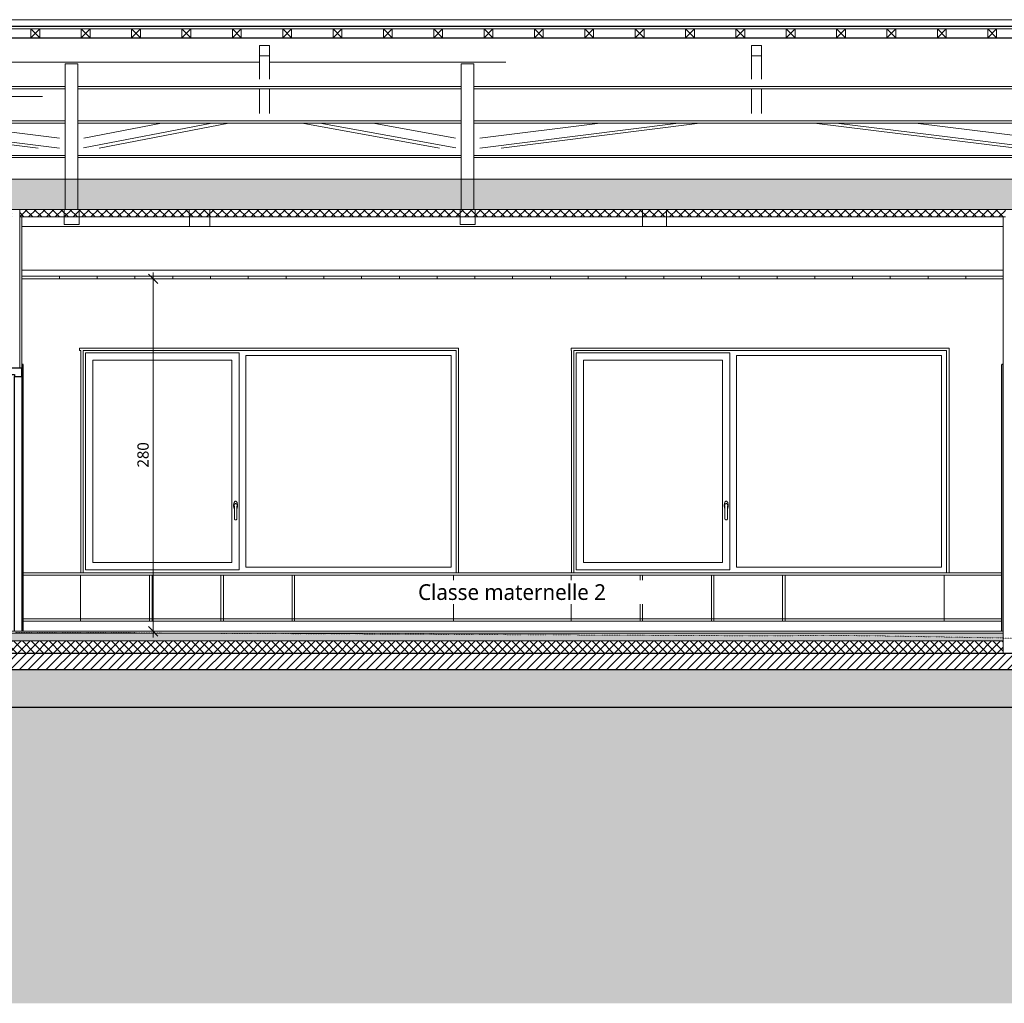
# Model space of a CAD drawing. Header units: millimetres. Extents: x -14541 to 215560, y -3285 to 6136.
# Tile 6 of 50: x 9193 to 17014, y -2955 to 4858. Entities that reach past the tile are written whole.
import ezdxf

# ---------------------------------------------------------------- set-up
doc = ezdxf.new("R2010")
doc.units = ezdxf.units.MM
doc.linetypes.add('A-pointilles', pattern=[0.53, 0, -0.53])
for name, color, linetype, lineweight in [('A-ANNO-DIMS', 211, 'Continuous', 9), ('A-ANNO-DIMS-50', 211, 'Continuous', 9), ('A-AREA-IDEN', 2, 'Continuous', 9), ('A-CLNG', 13, 'Continuous', 13), ('A-CLNG-FNSH', 13, 'Continuous', 13), ('A-CLNG-PATT', 13, 'Continuous', 13), ('A-DETL-GENF', 92, 'Continuous', 13), ('A-DOOR', 31, 'Continuous', 25), ('A-DOOR-FRAM', 31, 'Continuous', 25), ('A-FLOR', 192, 'Continuous', 13), ('A-FLOR-FNSH', 192, 'Continuous', 13), ('A-FLOR-MCUT', 51, 'Continuous', 13), ('A-FLOR-PATT', 8, 'Continuous', 13), ('A-GLAZ', 151, 'Continuous', 13), ('A-ROOF', 132, 'Continuous', 13), ('A-ROOF-FNSH', 132, 'Continuous', 13), ('A-WALL', 113, 'Continuous', 13), ('A-WALL-FNSH', 113, 'Continuous', 13), ('C-TOPO-FNSH', 192, 'A-pointilles', 13), ('C-TOPO-MCUT', 51, 'Continuous', 25), ('C-TOPO-PATT', 8, 'Continuous', 100), ('I-WALL', 2, 'Continuous', 13), ('S-BEAM', 12, 'Continuous', 13)]:
    doc.layers.add(name, color=color, linetype=linetype, lineweight=lineweight)
doc.styles.add('Trebuchet MS', font='trebuc.ttf', dxfattribs={"height": 90})
doc.styles.add('Trebuchet MS_1', font='trebuc.ttf', dxfattribs={"height": 125})
doc.dimstyles.new('Cotes100e_Intérieur', dxfattribs={"dimscale": 304.8, "dimtxt": 92.785582, "dimasz": 0.246063, "dimexe": 0.164042, "dimexo": 0.0625, "dimgap": 0.032808, "dimtad": 1, "dimdec": 0, "dimlfac": 0.1, "dimzin": 0, "dimdsep": 46, "dimtxsty": 'Trebuchet MS', "dimblk1": 'OBLIQUE', "dimblk2": 'OBLIQUE', "dimsah": 1, "dimcen": 0.09, "dimdle": 0.164042, "dimazin": 0, "dimtfac": 1, "dimtdec": 4, "dimtix": 1, "dimtmove": 0, "dimatfit": 3, "dimfxl": 0.164042, "dimfxlon": 1, "dimtvp": 1, "dimtolj": 1, "dimtzin": 0, "dimarcsym": 2})

# ---------------------------------------------------------------- blocks, each defined once
blk = doc.blocks.new('Family - IfcBeam - ENTRETOISE-251704-COUPE AA_50')
at = {"layer": 'S-BEAM', "color": 10, "lineweight": 18}
for p, q in [((11130.9, 4652.7), (11096.9, 4652.7)), ((11096.9, 4652.7), (11096.9, 4605.7)), ((11176.9, 4652.7), (11130.9, 4652.7)), ((11176.9, 4617.6), (11176.9, 4652.7)), ((11176.9, 4570.4), (11176.9, 4617.6)), ((11096.9, 4605.7), (11096.9, 4570.4)), ((11096.9, 4570.4), (11142.4, 4570.4)), ((11096.9, 4570.4), (11096.9, 4385.9)), ((11142.4, 4570.4), (11176.9, 4570.4)), ((11176.9, 4570.4), (11176.9, 4385.9)), ((11096.9, 4310.1), (11096.9, 4112.1)), ((11176.9, 4310.1), (11176.9, 4112.1))]:
    blk.add_line(p, q, dxfattribs=at)
blk = doc.blocks.new('Family - IfcBeam - PANNE-251724-COUPE AA_50')
at = {"layer": 'S-BEAM', "color": 10, "lineweight": 18}
for p, q in [((7342.2, 4522), (11096.9, 4522)), ((11176.9, 4522), (13055, 4522)), ((9555.6, 4327.6), (5048.8, 4327.6)), ((9555.6, 4310.1), (5048.8, 4310.1)), ((12700.6, 4327.6), (9655.6, 4327.6)), ((12700.6, 4310.1), (9655.6, 4310.1)), ((17292.4, 4327.6), (12800.6, 4327.6)), ((17292.4, 4310.1), (12800.6, 4310.1))]:
    blk.add_line(p, q, dxfattribs=at)
blk = doc.blocks.new('Family - IfcBeam - CVT-251880-COUPE AA_50')
at = {"layer": 'S-BEAM', "color": 10, "lineweight": 18}
for p, q in [((12770.2, 3351.5), (12690.6, 3351.5)), ((12690.6, 3351.5), (12690.6, 3311.1)), ((12690.6, 3311.1), (12690.6, 3231.5)), ((12810.6, 3351.5), (12770.2, 3351.5)), ((12810.6, 3271.9), (12810.6, 3351.5)), ((12690.6, 3231.5), (12731, 3231.5)), ((12690.6, 3231.5), (12690.6, 3231.5)), ((12731, 3231.5), (12810.6, 3231.5)), ((12810.6, 3231.5), (12810.6, 3271.9))]:
    blk.add_line(p, q, dxfattribs=at)
blk = doc.blocks.new('Family - IfcPlate - PLAT-251990-COUPE AA_50')
at = {"layer": 'S-BEAM', "color": 10, "lineweight": 18}
for p, q in [((9624.9, 4508.7), (9555.6, 4508.7)), ((9555.6, 4508.7), (9555.6, 3689.6)), ((9655.6, 4508.7), (9624.9, 4508.7)), ((9655.6, 4401.3), (9655.6, 4508.7)), ((9655.6, 3351.5), (9655.6, 4401.3)), ((9555.6, 3689.6), (9555.6, 3459.1)), ((9555.6, 3459.1), (9555.6, 3351.5)), ((9555.6, 3351.5), (9621.4, 3351.5)), ((9621.4, 3351.5), (9655.6, 3351.5))]:
    blk.add_line(p, q, dxfattribs=at)
blk = doc.blocks.new('Family - IfcBeam - ENTRETOISE-252012-COUPE AA_50')
at = {"layer": 'S-BEAM', "color": 10, "lineweight": 18}
for p, q in [((11436.8, 4036.3), (12526.9, 3837.6)), ((11575.9, 4036.3), (12656.9, 3839.2)), ((11999.7, 4036.3), (12654.1, 3917))]:
    blk.add_line(p, q, dxfattribs=at)
blk = doc.blocks.new('Family - IfcPlate - PLAT-252060-COUPE AA_50')
at = {"layer": 'S-BEAM', "color": 10, "lineweight": 18}
for p, q in [((12769.9, 4508.7), (12700.6, 4508.7)), ((12700.6, 4508.7), (12700.6, 3689.6)), ((12800.6, 4508.7), (12769.9, 4508.7)), ((12800.6, 4401.3), (12800.6, 4508.7)), ((12800.6, 3351.5), (12800.6, 4401.3)), ((12700.6, 3689.6), (12700.6, 3459.1)), ((12700.6, 3459.1), (12700.6, 3351.5)), ((12700.6, 3351.5), (12766.4, 3351.5)), ((12766.4, 3351.5), (12800.6, 3351.5))]:
    blk.add_line(p, q, dxfattribs=at)
blk = doc.blocks.new('Family - IfcBeam - ENTRETOISE-252064-COUPE AA_50')
at = {"layer": 'S-BEAM', "color": 10, "lineweight": 18}
for p, q in [((7753.8, 4036.3), (9339.1, 3838.3)), ((7925.4, 4036.3), (9508.7, 3838.5)), ((8547.6, 4036.3), (9508.2, 3916.3))]:
    blk.add_line(p, q, dxfattribs=at)
blk = doc.blocks.new('Family - IfcBeam - CVT-252086-COUPE AA_50')
at = {"layer": 'S-BEAM', "color": 10, "lineweight": 18}
for p, q in [((9554.7, 3216.5), (10541.2, 3216.5)), ((12653.1, 3216.5), (14232.3, 3216.5))]:
    blk.add_line(p, q, dxfattribs=at)
blk = doc.blocks.new('Family - IfcBeam - CVT-252102-COUPE AA_50')
at = {"layer": 'S-BEAM', "color": 10, "lineweight": 18}
for p, q in [((10592.9, 3351.4), (10540.6, 3351.2)), ((10540.6, 3351.2), (10541, 3258.8)), ((10703.7, 3351.7), (10592.9, 3351.4)), ((10703.9, 3307), (10703.7, 3351.7)), ((10704.3, 3216.7), (10703.9, 3307)), ((10541, 3258.8), (10541.2, 3216.2)), ((10541.2, 3216.2), (10651.1, 3216.6)), ((12669.3, 3216.2), (10541.2, 3216.2)), ((10651.1, 3216.6), (10704.3, 3216.7)), ((12732.8, 3216.7), (10704.3, 3216.7)), ((12752, 3216.5), (12750.6, 3216.5))]:
    blk.add_line(p, q, dxfattribs=at)
blk = doc.blocks.new('Family - IfcBeam - CVT-252204-COUPE AA_50')
at = {"layer": 'S-BEAM', "color": 10, "lineweight": 18}
for p, q in [((9625.2, 3351.5), (9545.6, 3351.5)), ((9545.6, 3351.5), (9545.6, 3311.1)), ((9545.6, 3311.1), (9545.6, 3231.5)), ((9665.6, 3351.5), (9625.2, 3351.5)), ((9665.6, 3271.9), (9665.6, 3351.5)), ((9545.6, 3231.5), (9586, 3231.5)), ((9545.6, 3231.5), (9545.6, 3231.5)), ((9586, 3231.5), (9665.6, 3231.5)), ((9665.6, 3231.5), (9665.6, 3271.9))]:
    blk.add_line(p, q, dxfattribs=at)
blk = doc.blocks.new('Family - IfcBeam - ENTRETOISE-252252-COUPE AA_50')
at = {"layer": 'S-BEAM', "color": 10, "lineweight": 18}
for p, q in [((15504.4, 4036.3), (17111.7, 3838.2)), ((15678.3, 4036.3), (17283.1, 3838.5)), ((16308.9, 4036.3), (17282.4, 3916.3))]:
    blk.add_line(p, q, dxfattribs=at)
blk = doc.blocks.new('Family - IfcBeam - CVT-252344-COUPE AA_50')
at = {"layer": 'S-BEAM', "color": 10, "lineweight": 18}
for p, q in [((14140.6, 3351.7), (14140.2, 3258.9)), ((14201.3, 3351.5), (14140.6, 3351.7)), ((14330.5, 3351.3), (14201.3, 3351.5)), ((14329.9, 3216.3), (14330.3, 3306.2)), ((14330.3, 3306.2), (14330.5, 3351.3)), ((14140.2, 3258.9), (14140, 3216.7)), ((14140, 3216.7), (14267.9, 3216.4)), ((14267.9, 3216.4), (14329.9, 3216.3)), ((17005, 3216.3), (14329.9, 3216.3)), ((17390.2, 3216.3), (17103, 3216.3))]:
    blk.add_line(p, q, dxfattribs=at)
blk = doc.blocks.new('Family - IfcBeam - CVT-252410-COUPE AA_50')
at = {"layer": 'S-BEAM', "color": 10, "lineweight": 18}
for p, q in [((6454, 3351.5), (6393.2, 3351.5)), ((6393.2, 3351.5), (6393.2, 3258.7)), ((6583.4, 3351.5), (6454, 3351.5)), ((6583.4, 3306.4), (6583.4, 3351.5)), ((6583.4, 3216.5), (6583.4, 3306.4)), ((6393.2, 3258.7), (6393.2, 3216.5)), ((6393.2, 3216.5), (6521.2, 3216.5)), ((6521.2, 3216.5), (6583.4, 3216.5)), ((9113.2, 3216.5), (6583.4, 3216.5)), ((9554.7, 3216.5), (9211.2, 3216.5))]:
    blk.add_line(p, q, dxfattribs=at)
blk = doc.blocks.new('Family - IfcBeam - ENTRETOISE-252440-COUPE AA_50')
at = {"layer": 'S-BEAM', "color": 10, "lineweight": 18}
for p, q in [((9698.7, 3839.4), (10719.5, 4036.3)), ((9701.9, 3917.2), (10319.5, 4036.3)), ((9824.2, 3837.4), (10855.3, 4036.3))]:
    blk.add_line(p, q, dxfattribs=at)
blk = doc.blocks.new('Family - IfcBeam - PANNE-252510-COUPE AA_50')
at = {"layer": 'S-BEAM', "color": 10, "lineweight": 18}
for p, q in [((7342.2, 4248.3), (9375.5, 4248.3)), ((9555.6, 4053.8), (5048.8, 4053.8)), ((9555.6, 4036.3), (5048.8, 4036.3)), ((12700.6, 4053.8), (9655.6, 4053.8)), ((12700.6, 4036.3), (9655.6, 4036.3)), ((17292.4, 4053.8), (12800.6, 4053.8)), ((17292.4, 4036.3), (12800.6, 4036.3))]:
    blk.add_line(p, q, dxfattribs=at)
blk = doc.blocks.new('Family - IfcBeam - ENTRETOISE-252550-COUPE AA_50')
at = {"layer": 'S-BEAM', "color": 10, "lineweight": 18}
for p, q in [((15040.5, 4652.7), (15006.5, 4652.7)), ((15006.5, 4652.7), (15006.5, 4605.7)), ((15086.5, 4652.7), (15040.5, 4652.7)), ((15086.5, 4617.6), (15086.5, 4652.7)), ((15086.5, 4570.4), (15086.5, 4617.6)), ((15006.5, 4605.7), (15006.5, 4570.4)), ((15006.5, 4570.4), (15052.1, 4570.4)), ((15006.5, 4570.4), (15006.5, 4385.9)), ((15052.1, 4570.4), (15086.5, 4570.4)), ((15086.5, 4570.4), (15086.5, 4385.9)), ((15006.5, 4310.1), (15006.5, 4112.1)), ((15086.5, 4310.1), (15086.5, 4112.1))]:
    blk.add_line(p, q, dxfattribs=at)
blk = doc.blocks.new('Family - IfcBeam - PANNE-252568-COUPE AA_50')
at = {"layer": 'S-BEAM', "color": 10, "lineweight": 18}
for p, q in [((9555.6, 3780.1), (5048.8, 3780.1)), ((9555.6, 3762.5), (5048.8, 3762.5)), ((12700.6, 3780.1), (9655.6, 3780.1)), ((12700.6, 3762.5), (9655.6, 3762.5)), ((17292.4, 3780.1), (12800.6, 3780.1)), ((17292.4, 3762.5), (12800.6, 3762.5))]:
    blk.add_line(p, q, dxfattribs=at)
blk = doc.blocks.new('Family - IfcBeam - ENTRETOISE-252646-COUPE AA_50')
at = {"layer": 'S-BEAM', "color": 10, "lineweight": 18}
for p, q in [((12847.3, 3838.6), (14424.8, 4036.3)), ((12848.1, 3916.4), (13804.9, 4036.3)), ((13016.4, 3838.2), (14596.8, 4036.3))]:
    blk.add_line(p, q, dxfattribs=at)
blk = doc.blocks.new('GROUPE SCOLAIRE ST JULIEN - PRO - Ind A_importrevit_ifc-1-COUPE AA_50')
at = {"layer": 'S-BEAM', "color": 10, "lineweight": 18}
for name in ['Family - IfcBeam - ENTRETOISE-251704-COUPE AA_50', 'Family - IfcBeam - ENTRETOISE-252550-COUPE AA_50', 'Family - IfcBeam - PANNE-251724-COUPE AA_50', 'Family - IfcPlate - PLAT-251990-COUPE AA_50', 'Family - IfcPlate - PLAT-252060-COUPE AA_50', 'Family - IfcBeam - PANNE-252510-COUPE AA_50', 'Family - IfcBeam - ENTRETOISE-252064-COUPE AA_50', 'Family - IfcBeam - ENTRETOISE-252440-COUPE AA_50', 'Family - IfcBeam - ENTRETOISE-252012-COUPE AA_50', 'Family - IfcBeam - ENTRETOISE-252646-COUPE AA_50', 'Family - IfcBeam - ENTRETOISE-252252-COUPE AA_50', 'Family - IfcBeam - PANNE-252568-COUPE AA_50', 'Family - IfcBeam - CVT-252410-COUPE AA_50', 'Family - IfcBeam - CVT-252204-COUPE AA_50', 'Family - IfcBeam - CVT-252102-COUPE AA_50', 'Family - IfcBeam - CVT-251880-COUPE AA_50', 'Family - IfcBeam - CVT-252344-COUPE AA_50', 'Family - IfcBeam - CVT-252086-COUPE AA_50']:
    blk.add_blockref(name, (0, 0), dxfattribs=at)
blk = doc.blocks.new('PINT_ plein-vitré - P90 plein-7515870-COUPE AA_50')
at = {"layer": 'A-DOOR', "color": 20}
for p, q in [((17005, 2120), (16995, 2120)), ((16995, 0), (16995, 2120)), ((17113, 2120), (17103, 2120)), ((17113, 558.8), (17113, 2120)), ((17113, 0), (17113, 152.4))]:
    blk.add_line(p, q, dxfattribs=at)
blk = doc.blocks.new('PINT_ plein-vitré - P90 vitré-7767710-COUPE AA_50')
at = {"layer": 'A-DOOR', "color": 20}
for p, q in [((9113.2, 2120), (9103.2, 2120)), ((9103.2, 2120), (9103.2, 2080)), ((9113.2, 2080), (9113.2, 2120)), ((9211.2, 2120), (9211.2, 2080)), ((9221.2, 2120), (9211.2, 2120)), ((9221.2, 2080), (9221.2, 2120)), ((9103.2, 2080), (9113.2, 2080)), ((9103.2, 2080), (9103.2, 0)), ((9211.2, 2080), (9221.2, 2080)), ((9221.2, 0), (9221.2, 2080))]:
    blk.add_line(p, q, dxfattribs=at)
at = {"layer": 'A-DOOR-FRAM', "color": 20}
for p, q in [((9211.2, 2090), (9113.2, 2090)), ((9113.2, 2090), (9113.2, 2040)), ((9113.2, 2040), (9153.2, 2040)), ((9113.2, 0), (9113.2, 2040)), ((9153.2, 2040), (9153.2, 2025)), ((9211.2, 2025), (9211.2, 2090)), ((9153.2, 2025), (9211.2, 2025)), ((9153.2, 0), (9153.2, 2025)), ((9211.2, 2025), (9211.2, 0))]:
    blk.add_line(p, q, dxfattribs=at)
blk = doc.blocks.new('Menuiserie Alu - 1V _ 1fixe - 300x180cm - Bavettes Alu-8180667-COUPE AA_50')
at = {"layer": 'A-GLAZ', "color": 30}
for p, q in [((13614, 489), (13614, 2211)), ((13614, 2211), (14833.5, 2211)), ((14833.5, 2211), (14833.5, 489)), ((14886.5, 509), (14886.5, 2191)), ((14886.5, 2191), (16516, 2191)), ((16516, 2191), (16516, 509)), ((13672, 2153), (13672, 547)), ((14775.5, 2153), (13672, 2153)), ((14775.5, 547), (14775.5, 2153)), ((14792.4, 1000.1), (14792.5, 1001.1)), ((14792.6, 996.6), (14792.5, 997.7)), ((14795, 990.2), (14795, 895)), ((14798.1, 1011.8), (14798.8, 1012.4)), ((14811.2, 1012.4), (14811.9, 1011.8)), ((14815, 895), (14815, 990.2)), ((14817.5, 997.7), (14817.4, 996.6)), ((14817.5, 1001.1), (14817.5, 1000.1)), ((14833.5, 489), (13614, 489)), ((13672, 547), (14775.5, 547)), ((16516, 509), (14886.5, 509))]:
    blk.add_line(p, q, dxfattribs=at)
at = {"layer": 'A-GLAZ', "color": 30, "flags": 128}
for points in [[(14805, 1033), (14802.4, 1032.5), (14799.8, 1031.2), (14797.4, 1029), (14795.2, 1026), (14793.2, 1022.4), (14791.6, 1018), (14790.3, 1013.3), (14789.5, 1008.1), (14789.1, 1002.7), (14789.1, 997.3), (14789.5, 991.9), (14790.3, 986.7), (14791.6, 982), (14793.2, 977.6), (14795, 974.3)], [(14815, 974.3), (14816.8, 977.6), (14818.4, 982), (14819.7, 986.7), (14820.5, 991.9), (14820.9, 997.3), (14820.9, 1002.7), (14820.5, 1008.1), (14819.7, 1013.3), (14818.4, 1018), (14816.8, 1022.4), (14814.8, 1026), (14812.6, 1029), (14810.2, 1031.2), (14807.6, 1032.5), (14805, 1033)], [(14792.7, 1002.5), (14792.4, 999.3), (14792.7, 996.1), (14793.6, 993), (14795, 990.2)], [(14799.9, 1013), (14800.7, 1013.4), (14803.5, 1014.2), (14804.7, 1014.3)], [(14805.5, 1014.3), (14806.5, 1014.2), (14809.3, 1013.4), (14810.1, 1013)], [(14815, 990.2), (14816.4, 993), (14817.3, 996.1), (14817.6, 999.3), (14817.3, 1002.5)], [(14806.8, 885.2), (14805, 885), (14803.2, 885.2), (14801.4, 885.7), (14799.8, 886.5), (14798.4, 887.5), (14797.1, 888.9), (14796.1, 890.4), (14795.4, 892.1)], [(14814.6, 892.1), (14813.9, 890.4), (14812.9, 888.9), (14811.6, 887.5), (14810.2, 886.5), (14808.6, 885.7), (14807.9, 885.5)]]:
    blk.add_lwpolyline(points, dxfattribs=at)
at = {"layer": 'A-GLAZ', "color": 30}
for start, end in [(180, 236.20422), (303.79578, 0)]:
    blk.add_arc((14805, 895), 10, start, end, dxfattribs=at)
for points, knots in [([(14794.4, 1007.4), (14794.4, 1007.4), (14794.3, 1007.2), (14794.1, 1006.9), (14794, 1006.7), (14794, 1006.5), (14793.9, 1006.3), (14793.8, 1006.1), (14793.7, 1005.9), (14793.6, 1005.7), (14793.5, 1005.5), (14793.4, 1005.2), (14793.3, 1004.7), (14793.1, 1004.2), (14792.9, 1003.5), (14792.8, 1002.9), (14792.7, 1002.5)], [0, 0, 0, 0, 0.166667, 0.25, 0.291667, 0.333333, 0.375, 0.416667, 0.458333, 0.5, 0.541667, 0.583333, 0.666667, 0.75, 0.833333, 1, 1, 1, 1]), ([(14815.6, 1007.4), (14815.3, 1008), (14814.8, 1008.8), (14814.1, 1009.7), (14813.7, 1010.2), (14813.3, 1010.5), (14813, 1010.9), (14812.8, 1011.1), (14812.6, 1011.3), (14812.2, 1011.6), (14811.8, 1012), (14811.4, 1012.4), (14810.9, 1012.6), (14810.6, 1012.8), (14810.4, 1012.9), (14810.1, 1013), (14809.8, 1013.1), (14809.3, 1013.3), (14808.6, 1013.6), (14807.7, 1013.9), (14806.7, 1014.1), (14805.9, 1014.3), (14805.4, 1014.3), (14805.1, 1014.3), (14804.7, 1014.3), (14804.3, 1014.3), (14803.4, 1014.1), (14802.4, 1013.9), (14801.5, 1013.6), (14800.8, 1013.3), (14800.3, 1013.1), (14799.9, 1013), (14799.6, 1012.9), (14799.4, 1012.8), (14799.1, 1012.6), (14798.7, 1012.4), (14798.2, 1012), (14797.8, 1011.6), (14797.5, 1011.4), (14797.3, 1011.2), (14797.2, 1011.1), (14797.1, 1011), (14796.9, 1010.8), (14796.7, 1010.6), (14796.3, 1010.2), (14795.9, 1009.7), (14795.5, 1009.1), (14794.9, 1008.3), (14794.6, 1007.7), (14794.4, 1007.4)], [0, 0, 0, 0, 0.125, 0.15625, 0.1875, 0.21875, 0.234375, 0.25, 0.265625, 0.28125, 0.3125, 0.34375, 0.359375, 0.367188, 0.375, 0.382812, 0.390625, 0.40625, 0.421875, 0.4375, 0.46875, 0.484375, 0.492188, 0.5, 0.507812, 0.515625, 0.53125, 0.5625, 0.578125, 0.59375, 0.609375, 0.617188, 0.625, 0.632812, 0.640625, 0.65625, 0.6875, 0.71875, 0.734375, 0.742188, 0.75, 0.757812, 0.765625, 0.78125, 0.8125, 0.84375, 0.875, 0.9375, 1, 1, 1, 1]), ([(14817.3, 1002.5), (14817.2, 1002.9), (14817.1, 1003.5), (14816.9, 1004.2), (14816.7, 1004.7), (14816.6, 1005), (14816.5, 1005.2), (14816.5, 1005.5), (14816.4, 1005.7), (14816.3, 1005.9), (14816.2, 1006.1), (14816.1, 1006.3), (14816, 1006.5), (14816, 1006.7), (14815.9, 1006.9), (14815.7, 1007.2), (14815.6, 1007.4), (14815.6, 1007.4)], [0, 0, 0, 0, 0.166667, 0.25, 0.333333, 0.375, 0.416667, 0.458333, 0.5, 0.541667, 0.583333, 0.625, 0.666667, 0.708333, 0.75, 0.833333, 1, 1, 1, 1]), ([(14799.4, 886.7), (14799.9, 886.4), (14800.5, 886.1), (14801.4, 885.7), (14802, 885.5), (14802.4, 885.4), (14802.8, 885.3), (14803.2, 885.2), (14803.5, 885.1), (14803.9, 885.1), (14804.4, 885), (14805, 885), (14805.6, 885), (14806.1, 885.1), (14806.5, 885.1), (14806.8, 885.2), (14807.2, 885.3), (14807.6, 885.4), (14808, 885.5), (14808.6, 885.7), (14809.5, 886.1), (14810.1, 886.4), (14810.6, 886.7)], [0, 0, 0, 0, 0.125, 0.1875, 0.25, 0.28125, 0.3125, 0.34375, 0.375, 0.40625, 0.4375, 0.5, 0.5625, 0.59375, 0.625, 0.65625, 0.6875, 0.71875, 0.75, 0.8125, 0.875, 1, 1, 1, 1])]:
    blk.add_open_spline(points, degree=3, knots=knots, dxfattribs=at)
for points in [[(14795.4, 892.1), (14795.3, 892.6), (14795.1, 893.5), (14795, 894.5), (14795, 895)], [(14815, 895), (14815, 894.5), (14814.9, 893.5), (14814.7, 892.6), (14814.6, 892.1)]]:
    blk.add_open_spline(points, degree=3, dxfattribs=at)
blk = doc.blocks.new('Répétition de détail - Croix 70x70-8055932-COUPE AA_50')
at = {"layer": 'A-DETL-GENF'}
for p, q in [((9352.2, 4785), (9282.2, 4785)), ((9282.2, 4785), (9282.2, 4715)), ((9282.2, 4785), (9352.2, 4785)), ((9282.2, 4715), (9282.2, 4785)), ((9352.2, 4715), (9282.2, 4785)), ((9352.2, 4785), (9282.2, 4715)), ((9352.2, 4715), (9352.2, 4785)), ((9352.2, 4785), (9352.2, 4715)), ((9752.2, 4785), (9682.2, 4785)), ((9682.2, 4785), (9682.2, 4715)), ((9682.2, 4785), (9752.2, 4785)), ((9682.2, 4715), (9682.2, 4785)), ((9752.2, 4715), (9682.2, 4785)), ((9752.2, 4785), (9682.2, 4715)), ((9752.2, 4715), (9752.2, 4785)), ((9752.2, 4785), (9752.2, 4715)), ((10152.2, 4785), (10082.2, 4785)), ((10082.2, 4785), (10082.2, 4715)), ((10082.2, 4785), (10152.2, 4785)), ((10082.2, 4715), (10082.2, 4785)), ((10152.2, 4715), (10082.2, 4785)), ((10152.2, 4785), (10082.2, 4715)), ((10152.2, 4715), (10152.2, 4785)), ((10152.2, 4785), (10152.2, 4715)), ((10552.2, 4785), (10482.2, 4785)), ((10482.2, 4785), (10482.2, 4715)), ((10482.2, 4785), (10552.2, 4785)), ((10482.2, 4715), (10482.2, 4785)), ((10552.2, 4715), (10482.2, 4785)), ((10552.2, 4785), (10482.2, 4715)), ((10552.2, 4715), (10552.2, 4785)), ((10552.2, 4785), (10552.2, 4715)), ((10952.2, 4785), (10882.2, 4785)), ((10882.2, 4785), (10882.2, 4715)), ((10882.2, 4785), (10952.2, 4785)), ((10882.2, 4715), (10882.2, 4785)), ((10952.2, 4715), (10882.2, 4785)), ((10952.2, 4785), (10882.2, 4715)), ((10952.2, 4715), (10952.2, 4785)), ((10952.2, 4785), (10952.2, 4715)), ((11352.2, 4785), (11282.2, 4785)), ((11282.2, 4785), (11282.2, 4715)), ((11282.2, 4785), (11352.2, 4785)), ((11282.2, 4715), (11282.2, 4785)), ((11352.2, 4715), (11282.2, 4785)), ((11352.2, 4785), (11282.2, 4715)), ((11352.2, 4715), (11352.2, 4785)), ((11352.2, 4785), (11352.2, 4715)), ((11752.2, 4785), (11682.2, 4785)), ((11682.2, 4785), (11682.2, 4715)), ((11682.2, 4785), (11752.2, 4785)), ((11682.2, 4715), (11682.2, 4785)), ((11752.2, 4715), (11682.2, 4785)), ((11752.2, 4785), (11682.2, 4715)), ((11752.2, 4715), (11752.2, 4785)), ((11752.2, 4785), (11752.2, 4715)), ((12152.2, 4785), (12082.2, 4785)), ((12082.2, 4785), (12082.2, 4715)), ((12082.2, 4785), (12152.2, 4785)), ((12082.2, 4715), (12082.2, 4785)), ((12152.2, 4715), (12082.2, 4785)), ((12152.2, 4785), (12082.2, 4715)), ((12152.2, 4715), (12152.2, 4785)), ((12152.2, 4785), (12152.2, 4715)), ((12552.2, 4785), (12482.2, 4785)), ((12482.2, 4785), (12482.2, 4715)), ((12482.2, 4785), (12552.2, 4785)), ((12482.2, 4715), (12482.2, 4785)), ((12552.2, 4715), (12482.2, 4785)), ((12552.2, 4785), (12482.2, 4715)), ((12552.2, 4715), (12552.2, 4785)), ((12552.2, 4785), (12552.2, 4715)), ((12952.2, 4785), (12882.2, 4785)), ((12882.2, 4785), (12882.2, 4715)), ((12882.2, 4785), (12952.2, 4785)), ((12882.2, 4715), (12882.2, 4785)), ((12952.2, 4715), (12882.2, 4785)), ((12952.2, 4785), (12882.2, 4715)), ((12952.2, 4715), (12952.2, 4785)), ((12952.2, 4785), (12952.2, 4715)), ((13352.2, 4785), (13282.2, 4785)), ((13282.2, 4785), (13282.2, 4715)), ((13282.2, 4785), (13352.2, 4785)), ((13282.2, 4715), (13282.2, 4785)), ((13352.2, 4715), (13282.2, 4785)), ((13352.2, 4785), (13282.2, 4715)), ((13352.2, 4715), (13352.2, 4785)), ((13352.2, 4785), (13352.2, 4715)), ((13752.2, 4785), (13682.2, 4785)), ((13682.2, 4785), (13682.2, 4715)), ((13682.2, 4785), (13752.2, 4785)), ((13682.2, 4715), (13682.2, 4785)), ((13752.2, 4715), (13682.2, 4785)), ((13752.2, 4785), (13682.2, 4715)), ((13752.2, 4715), (13752.2, 4785)), ((13752.2, 4785), (13752.2, 4715)), ((14152.2, 4785), (14082.2, 4785)), ((14082.2, 4785), (14082.2, 4715)), ((14082.2, 4785), (14152.2, 4785)), ((14082.2, 4715), (14082.2, 4785)), ((14152.2, 4715), (14082.2, 4785)), ((14152.2, 4785), (14082.2, 4715)), ((14152.2, 4715), (14152.2, 4785)), ((14152.2, 4785), (14152.2, 4715)), ((14552.2, 4785), (14482.2, 4785)), ((14482.2, 4785), (14482.2, 4715)), ((14482.2, 4785), (14552.2, 4785)), ((14482.2, 4715), (14482.2, 4785)), ((14552.2, 4715), (14482.2, 4785)), ((14552.2, 4785), (14482.2, 4715)), ((14552.2, 4715), (14552.2, 4785)), ((14552.2, 4785), (14552.2, 4715)), ((14952.2, 4785), (14882.2, 4785)), ((14882.2, 4785), (14882.2, 4715)), ((14882.2, 4785), (14952.2, 4785)), ((14882.2, 4715), (14882.2, 4785)), ((14952.2, 4715), (14882.2, 4785)), ((14952.2, 4785), (14882.2, 4715)), ((14952.2, 4715), (14952.2, 4785)), ((14952.2, 4785), (14952.2, 4715)), ((15352.2, 4785), (15282.2, 4785)), ((15282.2, 4785), (15282.2, 4715)), ((15282.2, 4785), (15352.2, 4785)), ((15282.2, 4715), (15282.2, 4785)), ((15352.2, 4715), (15282.2, 4785)), ((15352.2, 4785), (15282.2, 4715)), ((15352.2, 4715), (15352.2, 4785)), ((15352.2, 4785), (15352.2, 4715)), ((15752.2, 4785), (15682.2, 4785)), ((15682.2, 4785), (15682.2, 4715)), ((15682.2, 4785), (15752.2, 4785)), ((15682.2, 4715), (15682.2, 4785)), ((15752.2, 4715), (15682.2, 4785)), ((15752.2, 4785), (15682.2, 4715)), ((15752.2, 4715), (15752.2, 4785)), ((15752.2, 4785), (15752.2, 4715)), ((16152.2, 4785), (16082.2, 4785)), ((16082.2, 4785), (16082.2, 4715)), ((16082.2, 4785), (16152.2, 4785)), ((16082.2, 4715), (16082.2, 4785)), ((16152.2, 4715), (16082.2, 4785)), ((16152.2, 4785), (16082.2, 4715)), ((16152.2, 4715), (16152.2, 4785)), ((16152.2, 4785), (16152.2, 4715)), ((16552.2, 4785), (16482.2, 4785)), ((16482.2, 4785), (16482.2, 4715)), ((16482.2, 4785), (16552.2, 4785)), ((16482.2, 4715), (16482.2, 4785)), ((16552.2, 4715), (16482.2, 4785)), ((16552.2, 4785), (16482.2, 4715)), ((16552.2, 4715), (16552.2, 4785)), ((16552.2, 4785), (16552.2, 4715)), ((16952.2, 4785), (16882.2, 4785)), ((16882.2, 4785), (16882.2, 4715)), ((16882.2, 4785), (16952.2, 4785)), ((16882.2, 4715), (16882.2, 4785)), ((16952.2, 4715), (16882.2, 4785)), ((16952.2, 4785), (16882.2, 4715)), ((16952.2, 4715), (16952.2, 4785)), ((16952.2, 4785), (16952.2, 4715)), ((9282.2, 4715), (9352.2, 4715)), ((9352.2, 4715), (9282.2, 4715)), ((9682.2, 4715), (9752.2, 4715)), ((9752.2, 4715), (9682.2, 4715)), ((10082.2, 4715), (10152.2, 4715)), ((10152.2, 4715), (10082.2, 4715)), ((10482.2, 4715), (10552.2, 4715)), ((10552.2, 4715), (10482.2, 4715)), ((10882.2, 4715), (10952.2, 4715)), ((10952.2, 4715), (10882.2, 4715)), ((11282.2, 4715), (11352.2, 4715)), ((11352.2, 4715), (11282.2, 4715)), ((11682.2, 4715), (11752.2, 4715)), ((11752.2, 4715), (11682.2, 4715)), ((12082.2, 4715), (12152.2, 4715)), ((12152.2, 4715), (12082.2, 4715)), ((12482.2, 4715), (12552.2, 4715)), ((12552.2, 4715), (12482.2, 4715)), ((12882.2, 4715), (12952.2, 4715)), ((12952.2, 4715), (12882.2, 4715)), ((13282.2, 4715), (13352.2, 4715)), ((13352.2, 4715), (13282.2, 4715)), ((13682.2, 4715), (13752.2, 4715)), ((13752.2, 4715), (13682.2, 4715)), ((14082.2, 4715), (14152.2, 4715)), ((14152.2, 4715), (14082.2, 4715)), ((14482.2, 4715), (14552.2, 4715)), ((14552.2, 4715), (14482.2, 4715)), ((14882.2, 4715), (14952.2, 4715)), ((14952.2, 4715), (14882.2, 4715)), ((15282.2, 4715), (15352.2, 4715)), ((15352.2, 4715), (15282.2, 4715)), ((15682.2, 4715), (15752.2, 4715)), ((15752.2, 4715), (15682.2, 4715)), ((16082.2, 4715), (16152.2, 4715)), ((16152.2, 4715), (16082.2, 4715)), ((16482.2, 4715), (16552.2, 4715)), ((16552.2, 4715), (16482.2, 4715)), ((16882.2, 4715), (16952.2, 4715)), ((16952.2, 4715), (16882.2, 4715))]:
    blk.add_line(p, q, dxfattribs=at)
blk = doc.blocks.new('DIMBLOCK3-COUPE AA_50')
at = {"layer": 'A-ANNO-DIMS-50'}
for p, q in [((10253.1, 2800), (10215.6, 2837.5)), ((10253.1, 2850), (10253.1, -50)), ((10253.1, 2800), (10203.1, 2800)), ((10253.1, 2800), (10290.6, 2762.5)), ((10253.1, 2800), (10303.1, 2800)), ((10253.1, 0), (10203.1, 0)), ((10253.1, 0), (10215.6, 37.5)), ((10253.1, 0), (10290.6, -37.5)), ((10253.1, 0), (10303.1, 0))]:
    blk.add_line(p, q, dxfattribs=at)
at = {"layer": 'A-ANNO-DIMS-50', "color": 0, "insert": (10128, 1300.9), "char_height": 90, "width": 237.783, "attachment_point": 1, "rotation": 90, "line_spacing_factor": 1.048425, "style": 'Trebuchet MS'}
blk.add_mtext('280', dxfattribs=at)
blk = doc.blocks.new('_Oblique')
at = {"color": 0, "linetype": 'ByBlock', "lineweight": -2}
blk.add_line((-0.5, -0.5), (0.5, 0.5), dxfattribs=at)

msp = doc.modelspace()

# ---------------------------------------------------------------- hatches: boundary and pattern name
at = {"layer": 'A-CLNG-PATT'}
h = msp.add_hatch(dxfattribs=at)
h.set_pattern_fill('FP_17', color=30, angle=-225, style=0, pattern_type=2)
h.set_pattern_definition([(225, (8715.084, 3591.475), (-88.8996, -177.79988), [15.715, -110.008]), (225, (8681.747, 3513.69), (-88.8996, -177.79988), [15.715, -110.008]), (225, (8670.634, 3591.475), (-88.8996, -177.79988), [15.715, -110.008]), (225, (8637.297, 3513.69), (-88.8996, -177.79988), [15.715, -110.008]), (251.565, (8703.972, 3580.362), (-88.89985, -355.599625), [35.141, -245.986]), (251.565, (8692.86, 3547.025), (-88.89985, -355.599625), [35.141, -245.986]), (251.565, (8659.522, 3580.362), (-88.89985, -355.599625), [35.141, -245.986]), (251.565, (8648.41, 3547.025), (-88.89985, -355.599625), [35.141, -245.986]), (315, (8703.97, 3513.69), (-88.8996, 177.79988), [15.715, -110.008]), (315, (8670.634, 3591.475), (-88.8996, 177.79988), [15.715, -110.008]), (315, (8659.52, 3513.69), (-88.8996, 177.79988), [15.715, -110.008]), (315, (8626.184, 3591.475), (-88.8996, 177.79988), [15.715, -110.008]), (288.435, (8692.86, 3547.025), (-88.89985, 355.599625), [35.141, -245.986]), (288.435, (8681.746, 3580.362), (-88.89985, 355.599625), [35.141, -245.986]), (288.435, (8648.41, 3547.025), (-88.89985, 355.599625), [35.141, -245.986]), (288.435, (8637.297, 3580.362), (-88.89985, 355.599625), [35.141, -245.986])])
h.paths.add_polyline_path([(-4324, 3351.5), (21754.2, 3351.5), (21754.2, 3591.5), (-4324, 3591.5), (-4324, 3536.6)])
h = msp.add_hatch(dxfattribs=at)
h.set_pattern_fill('FP_16', color=30, angle=-225, style=0, pattern_type=2)
h.set_pattern_definition([(225, (8715.084, 3591.475), (35.35534, -35.35534), []), (315, (8715.084, 3591.475), (35.35534, 35.35534), [])])
h.paths.add_polyline_path([(9193.2, 3291.5), (17023, 3291.5), (17023, 3351.5), (9193.2, 3351.5)])
h.paths.add_polyline_path([(21754.2, 3291.5), (21754.2, 3351.5), (17085, 3351.5), (17085, 3291.5), (21333.9, 3291.5)])
h.paths.add_polyline_path([(-3502.9, 3291.5), (3550.6, 3291.5), (3550.6, 3351.5), (-4324, 3351.5), (-4324, 3291.5)])
h.paths.add_polyline_path([(3630.6, 3291.5), (9131.2, 3291.5), (9131.2, 3351.5), (3612.6, 3351.5), (3612.6, 3291.5)])
h = msp.add_hatch(dxfattribs=at)
h.set_pattern_fill('FP_13', color=30, style=0, pattern_type=2)
h.set_pattern_definition([(90, (9808.5, 3183.1), (-300, 2e-14), [])])
h.paths.add_polyline_path([(16734.5, 2800), (17005, 2800), (17005, 2820), (9211.2, 2820), (9211.2, 2800), (14894.7, 2800)])
at = {"layer": 'A-FLOR-PATT'}
h = msp.add_hatch(dxfattribs=at)
h.set_pattern_fill('FP_7', color=30, style=0, pattern_type=2)
h.set_pattern_definition([(0, (9808.49, 3183.113), (203.2, 50.8), [16.764, -135.636, 16.764, -135.636, -812.8]), (0, (9808.49, 3183.113), (203.2, 50.8), [-304.8, 16.764, -288.036, 16.764, -135.636, -355.6]), (0, (9808.49, 3183.113), (203.2, 50.8), [-762, 16.764, -84.836, 16.764, -237.236]), (120, (9884.69, 3208.513), (-145.59409, 150.57636), [16.764, -135.636, 16.764, -135.636, -812.8]), (120, (9884.69, 3208.513), (-145.59409, 150.57636), [-304.8, 16.764, -288.036, 16.764, -135.636, -355.6]), (120, (9884.69, 3208.513), (-145.59409, 150.57636), [-762, 16.764, -84.836, 16.764, -237.236]), (240, (9910.09, 3310.113), (-57.60591, -201.37636), [16.764, -135.636, 16.764, -135.636, -812.8]), (240, (9910.09, 3310.113), (-57.60591, -201.37636), [-304.8, 16.764, -288.036, 16.764, -135.636, -355.6]), (240, (9910.09, 3310.113), (-57.60591, -201.37636), [-762, 16.764, -84.836, 16.764, -237.236])])
h.paths.add_polyline_path([(176.6, -75), (17005, -75), (17005, -15), (-4261, -15), (-4261, -75), (-283.3, -75)])
h.paths.add_polyline_path([(-4336.5, -75), (-4324, -75), (-4324, -15), (-4336.5, -15), (-4336.5, -50)])
h.paths.add_polyline_path([(21754.2, -75), (21766.7, -75), (21766.7, -15), (21754.2, -15), (21754.2, -33.7)])
h.paths.add_polyline_path([(21691.2, -75), (21691.2, -15), (17103, -15), (17103, -75), (21678.9, -75)])
h = msp.add_hatch(dxfattribs=at)
h.set_pattern_fill('FP_8', color=30, angle=-225, style=0, pattern_type=2)
h.set_pattern_definition([(225, (8715.084, -2e-11), (35.35534, -35.35534), []), (315, (8715.084, -2e-11), (35.35534, 35.35534), [])])
h.paths.add_polyline_path([(8915.5, -175), (17005, -175), (17005, -75), (-4261, -75), (-4261, -172.9), (-4324, -172.9), (-4324, -75), (-4336.5, -75), (-4336.5, -175), (8455.6, -175)])
h.paths.add_polyline_path([(21766.7, -175), (21766.7, -75), (21754.2, -75), (21754.2, -172.9), (21691.2, -172.9), (21691.2, -75), (17103, -75), (17103, -175), (21678.9, -175)])
h = msp.add_hatch(dxfattribs=at)
h.set_pattern_fill('FP_9', color=30, angle=-225, style=0, pattern_type=2)
h.set_pattern_definition([(225, (8715.084, -2e-11), (35.35534, -35.35534), [])])
h.paths.add_polyline_path([(-4336.5, -305), (21766.7, -305), (21766.7, -175), (-4336.5, -175), (-4336.5, -196)])
h = msp.add_hatch(dxfattribs=at)
h.set_pattern_fill('FP_6', color=30, angle=-41.9872, style=0, pattern_type=2)
h.set_pattern_definition([(48.0128, (8625.084, -125), (1000.000123, 1125.000363), [16.817, -1664.886]), (4.9698, (8636.334, -112.4997), (-1500.0002544, -125.0019374), [28.859, -2856.991]), (312.5108, (8665.0844, -110), (-1250.0084237, 1374.992711), [20.349, -2014.504]), (87.2738, (8713.834, -78.75), (-124.9955135, -2500.0002372), [26.28, -2601.695]), (112.8338, (8715.084, -52.5005), (625.0042988, -1499.9985455), [25.769, -2551.172]), (177.2738, (8705.084, -28.75), (2500.0002372, -124.9955135), [26.28, -2601.695]), (217.6938, (8678.834, -27.4997), (1625.0092492, 1249.9871502), [34.754, -3440.606]), (252.2548, (8651.3336, -48.75), (-875.0254245, -2749.9917358), [32.811, -3248.29]), (301.4298, (8641.334, -79.9995), (1000.0070216, -1624.9956933), [26.369, -2610.509]), (355.2368, (8655.084, -102.5), (-1375.000835, 124.989706), [30.104, -1475.095]), (42.3978, (8685.0845, -105), (1499.9912593, 1375.0101043), [38.931, -3854.172]), (318.8141, (8590.084, -77.5), (875.000274, -749.999582), [13.288, -1315.48]), (351.4688, (8600.084, -86.2506), (-1624.9983925, 250.0125126), [25.28, -2502.689]), (44.9998, (8625.08, -90), (0.00044, 124.9995), [17.678, -159.099]), (23.1988, (8633.834, -105), (-624.999455, -250.002774), [9.52, -942.452]), (111.8018, (8642.584, -101.25), (125.00263, -374.999556), [13.463, -659.683]), (210.9638, (8637.584, -88.75), (-375.00016, -250.000118), [21.866, -707.003]), (341.5648, (8618.834, -100), (-249.999, 125.0015), [15.811, -379.473]), (196.3898, (8715.084, -101.25), (-1249.9981067, -375.0054432), [22.15, -2192.856]), (250.3458, (8693.834, -107.5), (500.008526, 1374.996549), [18.583, -1839.676]), (113.1988, (8618.834, -125), (250.002774, -624.999455), [19.039, -932.932]), (163.6108, (8611.334, -107.5), (1250.0020337, -374.9923533), [22.15, -2192.856]), (159.4438, (8715.084, -23.75), (624.999753, -250.001696), [21.36, -1046.64]), (114.7748, (8695.084, -16.25), (624.991955, -1375.003089), [17.897, -1771.83]), (246.8018, (8617.584, -0.0003), (-249.995835, -625.001154), [19.039, -932.932]), (197.3538, (8610.084, -17.4995), (1625.0015577, 499.993372), [20.954, -2074.428]), (249.4438, (8678.834, -0.0005), (250.001696, 624.999753), [10.68, -1057.321]), (281.3098, (8625.084, 0.0001), (124.999346, -500.000337), [6.374, -631.004]), (345.9638, (8626.334, -6.25), (-374.999704, 124.999666), [25.769, -489.619]), (6.0088, (8651.334, -12.4997), (-1250.0000584, -124.9952635), [23.881, -2364.24]), (123.6898, (8637.584, -77.5), (124.99858, -250.00063), [18.028, -432.666]), (173.1568, (8627.5837, -62.5), (-2124.998503, 250.016252), [31.474, -3115.945]), (240.9458, (8596.334, -58.75), (499.993725, 875.00349), [12.869, -1274.084]), (269.9998, (8590.08, -70), (124.9996, -125.0004), [7.5, -117.5]), (300.2568, (8653.834, -16.25), (-500.0052535, 874.996942), [17.365, -1719.19]), (228.0128, (8662.584, -31.25), (-1000.000123, -1125.000363), [33.634, -1648.069]), (179.9998, (8640.08, -56.25), (-125.0004, -124.9996), [32.5, -92.5]), (145.3048, (8607.5835, -56.25), (1249.99914, -875.0012817), [19.764, -1956.659]), (74.0548, (8591.334, -45), (124.998327, 500.000298), [18.2, -891.814]), (27.6458, (8596.334, -27.5005), (2375.0040554, 1249.9930693), [29.633, -2933.684]), (355.4258, (8622.5843, -13.75), (1624.9994053, -125.0079832), [31.35, -3103.634])])
h.paths.add_polyline_path([(-4336.5, -605), (21766.7, -605), (21766.7, -305), (-4336.5, -305), (-4336.5, -358.3)])
at = {"layer": 'C-TOPO-PATT', "lineweight": 13}
h = msp.add_hatch(dxfattribs=at)
h.set_pattern_fill('FP_14', color=256, style=0, pattern_type=2)
h.set_pattern_definition([(45, (12665.99, 6040.61), (213.84253, 356.40374), [1612.9, -806.45]), (135, (12665.99, 6040.61), (213.84253, -356.40374), [1612.9, -806.45])])
h.paths.add_polyline_path([(42997.1, -2954.9), (44331, -2954.9), (44331, -1093.9), (42808.3, -1069.4), (39425.4, -905.3), (38388.8, -871.8), (35705.5, -834), (33936.2, -793.5), (32285.3, -707.2), (30560.3, -550.9), (29024.9, -302.6), (28403.2, -227.7), (27910.2, -200.8), (27751.4, -181.6), (26479.7, -206.7), (25334.1, -127.6), (25304.9, -127.6), (21766.7, -122.6), (21766.7, -605), (-4336.5, -605), (-4336.5, -50), (-9741.7, -50), (-11199.2, 78.3), (-14541.5, 215.7), (-14541.5, -2954.9), (40651.5, -2954.9)])

# ---------------------------------------------------------------- linework, layer by layer
at = {"layer": 'A-CLNG', "color": 30}
for p, q in [((21754.2, 3591.5), (-4324, 3591.5)), ((21754.2, 3351.5), (-4324, 3351.5)), ((9211.2, 3291.5), (17005, 3291.5)), ((17005, 2870), (9211.2, 2870)), ((17005, 2820), (9211.2, 2820))]:
    msp.add_line(p, q, dxfattribs=at)
at = {"layer": 'A-CLNG-FNSH', "color": 30}
msp.add_line((9211.2, 2800), (17005, 2800), dxfattribs=at)
at = {"layer": 'A-FLOR', "color": 30}
for p, q in [((9668.2, 2250), (12678.2, 2250)), ((9668.2, 2250), (9668.2, 2231)), ((9678.2, 2231), (9668.2, 2231)), ((12659.2, 2231), (9697.2, 2231)), ((12678.2, 2250), (12678.2, 2231)), ((13573.8, 2250), (16575, 2250)), ((13573.8, 2250), (13573.8, 2231)), ((13575, 2231), (13573.8, 2231)), ((16556, 2231), (13594, 2231)), ((16575, 2250), (16575, 2231)), ((9221.2, 465), (16995, 465)), ((16995, 445), (9221.2, 445)), ((9221.2, 100), (16995, 100)), ((16535.8, 80), (9677.4, 80))]:
    msp.add_line(p, q, dxfattribs=at)
at = {"layer": 'A-FLOR-FNSH', "color": 30}
msp.add_line((17005, 0), (-4261, 0), dxfattribs=at)
at = {"layer": 'A-FLOR-FNSH', "color": 20, "lineweight": 25}
for p, q in [((21766.7, -175), (-4336.5, -175)), ((21766.7, -305), (-4336.5, -305))]:
    msp.add_line(p, q, dxfattribs=at)
at = {"layer": 'A-FLOR-MCUT', "color": 30}
for p, q in [((17005, -75), (-4261, -75)), ((10554.7, -15), (8423, -15)), ((17005, -15), (10554.7, -15))]:
    msp.add_line(p, q, dxfattribs=at)
at = {"layer": 'A-ROOF', "color": 20, "lineweight": 25}
for p, q in [((-11692, 4807), (22152.2, 4807)), ((-4261, 4714.4), (21691.2, 4714.4))]:
    msp.add_line(p, q, dxfattribs=at)
at = {"layer": 'A-ROOF', "color": 30}
msp.add_line((-11692, 4786.4), (22152.2, 4786.4), dxfattribs=at)
at = {"layer": 'A-ROOF-FNSH', "color": 30}
msp.add_line((22152.2, 4858.4), (-11692, 4858.4), dxfattribs=at)
at = {"layer": 'A-WALL', "color": 30}
for p, q in [((9193.2, 3351.5), (9193.2, 2090)), ((9211.2, 3291.5), (9193.2, 3291.5)), ((17023, 3291.5), (17005, 3291.5)), ((9131.2, 2090), (9193.2, 2090)), ((17005, 0), (17005, -175))]:
    msp.add_line(p, q, dxfattribs=at)
at = {"layer": 'A-WALL-FNSH', "color": 30}
for p, q in [((9211.2, 2090), (9211.2, 3291.5)), ((17005, 3291.5), (17005, 0)), ((9193.2, 2090), (9211.2, 2090))]:
    msp.add_line(p, q, dxfattribs=at)
at = {"layer": 'C-TOPO-FNSH', "color": 40}
for p, q in [((10097.7, -10.7), (9155.9, -9.1)), ((10251.4, -11.2), (10097.7, -10.7)), ((10346.5, -14), (10251.4, -11.2)), ((15026.5, -35.8), (10346.5, -14)), ((15553.3, -33.7), (15026.5, -35.8)), ((15924.4, -34.8), (15553.3, -33.7)), ((17254, -57.3), (15924.4, -34.8))]:
    msp.add_line(p, q, dxfattribs=at)
at = {"layer": 'C-TOPO-MCUT'}
msp.add_line((21766.7, -605), (-4336.5, -605), dxfattribs=at)
at = {"layer": 'I-WALL', "color": 30}
for p, q in [((9678.2, 465), (9678.2, 2231)), ((9697.2, 2231), (9697.2, 465)), ((12659.2, 465), (12659.2, 2231)), ((12678.2, 2231), (12678.2, 465)), ((13575, 465), (13575, 2231)), ((13594, 2231), (13594, 465)), ((16556, 465), (16556, 2231)), ((16575, 2231), (16575, 465)), ((9677.4, 445), (9677.4, 80)), ((10224.7, 80), (10224.7, 445)), ((10244.7, 445), (10244.7, 80)), ((10790.8, 80), (10790.8, 445)), ((10810.8, 445), (10810.8, 80)), ((11356.9, 80), (11356.9, 445)), ((11376.9, 445), (11376.9, 80)), ((12639.2, 80), (12639.2, 445)), ((13573.8, 445), (13573.8, 80)), ((14121.1, 80), (14121.1, 445)), ((14141.1, 445), (14141.1, 80)), ((14687.2, 80), (14687.2, 445)), ((14707.2, 445), (14707.2, 80)), ((15253.3, 80), (15253.3, 445)), ((15273.3, 445), (15273.3, 80)), ((16535.8, 80), (16535.8, 445)), ((9221.2, 80), (9677.4, 80)), ((16535.8, 80), (16995, 80))]:
    msp.add_line(p, q, dxfattribs=at)

# ---------------------------------------------------------------- block references
at = {"lineweight": 5}
msp.add_blockref('GROUPE SCOLAIRE ST JULIEN - PRO - Ind A_importrevit_ifc-1-COUPE AA_50', (0, 0), dxfattribs=at)
at = {"layer": 'A-DETL-GENF'}
msp.add_blockref('Répétition de détail - Croix 70x70-8055932-COUPE AA_50', (0, 0), dxfattribs=at)
at = {"layer": 'A-DOOR', "color": 20}
for name in ['PINT_ plein-vitré - P90 vitré-7767710-COUPE AA_50', 'PINT_ plein-vitré - P90 plein-7515870-COUPE AA_50']:
    msp.add_blockref(name, (0, 0), dxfattribs=at)
at = {"layer": 'A-GLAZ', "color": 30}
for p in [(-3896.8, 0), (0, 0)]:
    msp.add_blockref('Menuiserie Alu - 1V _ 1fixe - 300x180cm - Bavettes Alu-8180667-COUPE AA_50', p, dxfattribs=at)

# ---------------------------------------------------------------- dimensions: what is measured, and where the dimension line sits
at = {"layer": 'A-ANNO-DIMS'}
dim = msp.add_linear_dim(base=(10253.1, 0), p1=(10303.1, 2800), p2=(10303.1, 0), angle=90, dimstyle='Cotes100e_Intérieur', override={"dimpost": '<>', "dimfxl": 2800}, dxfattribs=at)
dim.commit()
dim.dimension.update_dxf_attribs({"geometry": 'DIMBLOCK3-COUPE AA_50', "text_midpoint": (10197.3, 1400)})

# ---------------------------------------------------------------- next in the draw order: texts
at = {"layer": 'A-AREA-IDEN', "insert": (12357.9, 374), "char_height": 125, "width": 1879.957, "attachment_point": 1, "style": 'Trebuchet MS_1', "bg_fill": 3, "box_fill_scale": 1.25, "bg_fill_color": 256, "bg_fill_true_color": 13158600, "bg_fill_transparency": 0}
msp.add_mtext('Classe maternelle 2', dxfattribs=at)

doc.saveas('drawing.dxf')
